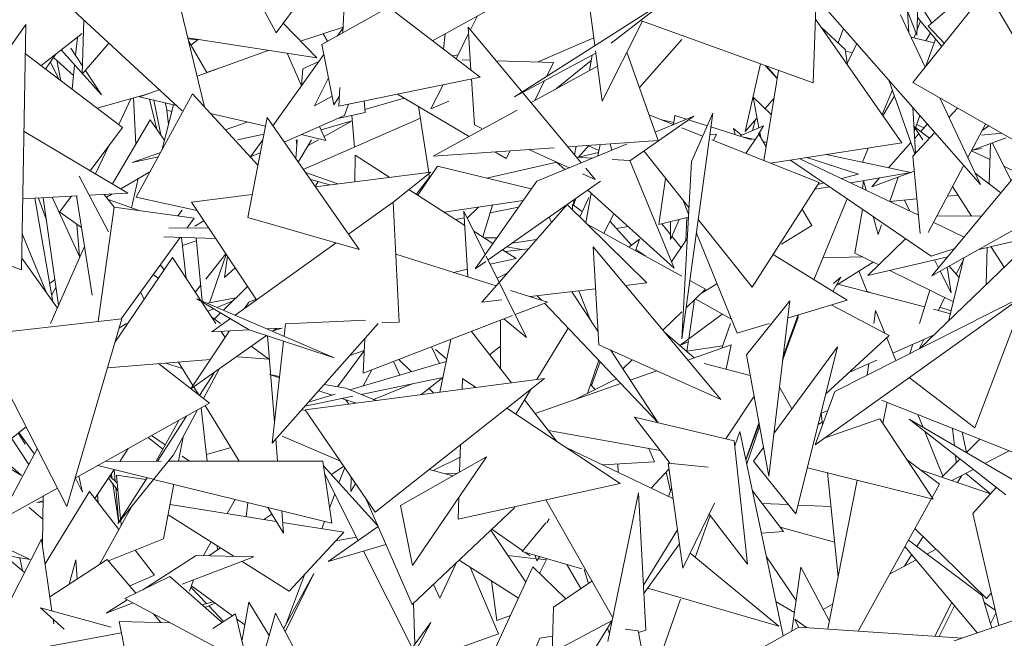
# Model space of a CAD drawing. Header units: millimetres. Extents: x -14485 to 13127, y -18923 to 3272.
# Tile 78 of 119: x 11401 to 11577, y 2468 to 2578. Entities that reach past the tile are written whole.
import ezdxf

# ---------------------------------------------------------------- set-up
doc = ezdxf.new("R2010")
doc.units = ezdxf.units.MM
doc.layers.add('G-IMPT', color=7, linetype='Continuous', lineweight=5)

# ---------------------------------------------------------------- blocks, each defined once
blk = doc.blocks.new('ÁRVORES ORNAMENTAIS - Pequeno e Médio Porte - Ipê-roxo-2865575-CORTE_CALÇADA')
at = {"layer": 'G-IMPT', "color": 253, "true_color": 0xaaaaaa}
for p, q in [((7706.31, 2575.87), (7687.8, 2610.19)), ((7820.97, 2575.46), (7809.59, 2604.87)), ((7685.18, 2597.04), (7693.47, 2562.62)), ((7820.97, 2575.46), (7821.74, 2597.19)), ((7803.1, 2586.52), (7802.37, 2566.9)), ((7842.99, 2567.15), (7830.93, 2587.72)), ((7718.78, 2586.28), (7718.22, 2575.86)), ((7822.98, 2577.03), (7832.4, 2585.2)), ((7689.49, 2561.91), (7664.88, 2584.65)), ((7711.7, 2583.2), (7706.31, 2575.87)), ((7751.14, 2583.77), (7734.27, 2574.46)), ((7820.23, 2566.99), (7833.44, 2583.43)), ((7714.46, 2573.75), (7729.92, 2582.44)), ((7748.98, 2564.44), (7776.77, 2582.15)), ((7763.32, 2573.58), (7762.13, 2582.38)), ((7766.26, 2574), (7776.77, 2582.15)), ((7823.65, 2577.61), (7821.18, 2581.44)), ((7727.58, 2579.56), (7742.82, 2567.94)), ((7805.05, 2579.8), (7832.36, 2548.76)), ((7819.28, 2579.81), (7819.5, 2575.98)), ((7671.61, 2568.45), (7671.9, 2578.16)), ((7742.35, 2578.92), (7741.08, 2576.39)), ((7764.65, 2563.65), (7771.87, 2577.96)), ((7771.65, 2578.04), (7802.37, 2566.9)), ((7818.26, 2556.18), (7802.8, 2578.32)), ((7818.03, 2579.08), (7822.44, 2569.75)), ((7821, 2576.42), (7821.59, 2578.01)), ((7821.08, 2578.62), (7825.41, 2573.44)), ((7636.75, 2542.07), (7661.52, 2577.36)), ((7661.52, 2577.36), (7660.76, 2533.47)), ((7707.56, 2577.58), (7713.61, 2571.37)), ((7718.27, 2576.9), (7710.68, 2574.38)), ((7717.2, 2575.29), (7718.27, 2576.77)), ((7740.67, 2576.88), (7760.9, 2552.62)), ((7740.67, 2576.88), (7741.16, 2569.21)), ((7808.11, 2572.89), (7803.76, 2576.95)), ((7806.86, 2574.06), (7807.82, 2576.65)), ((7820.42, 2574.97), (7820.8, 2575.89)), ((7822.98, 2577.03), (7825.85, 2573.99)), ((7671.61, 2575.72), (7664.2, 2569.99)), ((7670.42, 2571.85), (7670.75, 2575.05)), ((7690.5, 2574.96), (7713.61, 2571.37)), ((7690.54, 2574.78), (7692.22, 2574.6)), ((7693.89, 2568.76), (7690.65, 2574.33)), ((7692.32, 2574.67), (7691.05, 2573.64)), ((7715.52, 2574.35), (7714.69, 2575.71)), ((7736.24, 2572.96), (7736.53, 2575.71)), ((7740.74, 2575.72), (7738.5, 2571.24)), ((7753.2, 2570.65), (7763.13, 2574.98)), ((7778.88, 2574.7), (7771.31, 2566.06)), ((7819.91, 2575.1), (7824.06, 2574.07)), ((7822.48, 2569.8), (7824.31, 2574.75)), ((7823.39, 2575.85), (7822.58, 2574.43)), ((7675.05, 2564.76), (7667.85, 2572.81)), ((7671.61, 2570.02), (7669.57, 2573.15)), ((7671.61, 2568.45), (7676.37, 2574.03)), ((7704.89, 2572.73), (7692.15, 2568.13)), ((7714.46, 2573.75), (7716.61, 2563.01)), ((7764.65, 2563.65), (7763.44, 2572.64)), ((7774.67, 2556.62), (7769.06, 2572.38)), ((7808.11, 2572.89), (7808.53, 2570.12)), ((7809.39, 2572.29), (7808.15, 2572.65)), ((7808.49, 2570.37), (7810.18, 2573.96)), ((7678.8, 2558.95), (7661.43, 2572.09)), ((7665.05, 2569.35), (7666.82, 2572.01)), ((7670.04, 2568.25), (7666.46, 2571.47)), ((7667.8, 2567.27), (7667.03, 2570.95)), ((7705.69, 2559.23), (7714.81, 2571.96)), ((7708.27, 2572.2), (7710.84, 2566.41)), ((7711.1, 2569.44), (7713.93, 2570.72)), ((7737.83, 2571.75), (7738.83, 2571.91)), ((7741.04, 2570.99), (7739.59, 2571.04)), ((7755.96, 2570.57), (7745.69, 2570.86)), ((7763.5, 2572.23), (7748.98, 2564.44)), ((7762.69, 2570.91), (7756.45, 2565.89)), ((7762.86, 2571.89), (7762.37, 2569.15)), ((7667.5, 2567.5), (7665.94, 2570.57)), ((7669.79, 2565.77), (7670.24, 2570.13)), ((7675.05, 2564.76), (7672.19, 2569.13)), ((7695.73, 2569.42), (7693.86, 2568.8)), ((7710.86, 2566.44), (7711.1, 2569.44)), ((7751.91, 2563.4), (7763.81, 2569.93)), ((7754.75, 2568.12), (7755.96, 2570.57)), ((7790.21, 2558.24), (7792.97, 2570.31)), ((7793.59, 2553), (7796.17, 2569.15)), ((7795.94, 2567.69), (7793.88, 2569.98)), ((7794.04, 2569.92), (7795.95, 2567.74)), ((7715.65, 2567.8), (7713.19, 2562.83)), ((7742.82, 2567.94), (7717.51, 2562.75)), ((7741.26, 2567.62), (7741.78, 2559.39)), ((7752.61, 2563.79), (7754.35, 2567.32)), ((7815.96, 2567.39), (7820.59, 2554.23)), ((7685.39, 2565.69), (7681.84, 2564.41)), ((7717.69, 2566.1), (7717.51, 2562.75)), ((7736.16, 2566.57), (7734, 2562.27)), ((7814.73, 2561.23), (7816.57, 2565.67)), ((7820.23, 2566.99), (7856.69, 2546.15)), ((7674.26, 2562.38), (7683.38, 2564.97)), ((7678.13, 2559.46), (7680.3, 2564.09)), ((7681.19, 2555.94), (7680.8, 2564.24)), ((7681.28, 2546.45), (7691.36, 2564.94)), ((7688.46, 2562.87), (7681.84, 2564.41)), ((7683.64, 2563.99), (7684.98, 2558.57)), ((7684.41, 2563.81), (7685.66, 2557.61)), ((7703.02, 2552.17), (7691.36, 2564.94)), ((7716.3, 2564.55), (7713.19, 2562.83)), ((7716.61, 2563.01), (7717.6, 2564.46)), ((7722.25, 2561.63), (7722.07, 2563.69)), ((7729.23, 2564.2), (7722.2, 2562.16)), ((7740.83, 2557.33), (7728.04, 2564.91)), ((7734, 2562.27), (7737.19, 2563.66)), ((7794.91, 2561.27), (7791.66, 2564.35)), ((7791.66, 2564.35), (7792.69, 2558.88)), ((7793.8, 2562.33), (7795.37, 2564.12)), ((7816.94, 2564.61), (7814.88, 2561.02)), ((7825.04, 2564.24), (7832.36, 2548.76)), ((7687.91, 2562.99), (7685.86, 2554.85)), ((7686.68, 2562.49), (7686.47, 2563.33)), ((7687.03, 2559.48), (7686.68, 2562.49)), ((7686.73, 2562.03), (7687.61, 2561.81)), ((7718.51, 2561.1), (7719.23, 2563.1)), ((7731.8, 2562.68), (7733.62, 2550.88)), ((7734.42, 2553.81), (7749.42, 2562.04)), ((7820.25, 2562.53), (7820.7, 2554.35)), ((7828.25, 2562.41), (7826.69, 2560.75)), ((7677.01, 2548.85), (7683.76, 2560.29)), ((7686.29, 2556.72), (7683.76, 2560.29)), ((7704.37, 2559.15), (7694.55, 2561.44)), ((7704.67, 2560.7), (7701.22, 2542.86)), ((7721.16, 2537.1), (7704.67, 2560.7)), ((7718.51, 2561.1), (7707.72, 2556.32)), ((7711.16, 2551.41), (7732.12, 2560.63)), ((7719.91, 2560.11), (7714.36, 2558.51)), ((7719.91, 2560.1), (7714.9, 2557.3)), ((7722.25, 2561.63), (7717.32, 2560.57)), ((7719.82, 2561.11), (7720.3, 2555.43)), ((7769.59, 2552.99), (7781.03, 2560.99)), ((7777.37, 2559.47), (7773.05, 2561.19)), ((7774.14, 2558.12), (7781.03, 2560.99)), ((7775.3, 2560.29), (7777.45, 2559.84)), ((7777.4, 2559.48), (7777.64, 2561.11)), ((7777.64, 2561.11), (7779.72, 2560.44)), ((7784.43, 2561.52), (7778.91, 2521.15)), ((7780.09, 2560.33), (7783.43, 2559.26)), ((7780.6, 2552.87), (7784.43, 2561.52)), ((7790.21, 2558.24), (7792.35, 2560.68)), ((7791.52, 2558.38), (7792.09, 2560.38)), ((7821.5, 2561.1), (7820.49, 2558.21)), ((7678.8, 2558.95), (7673.04, 2551.2)), ((7701.12, 2559.91), (7697.2, 2558.54)), ((7714.08, 2559.14), (7715.2, 2556.62)), ((7743.12, 2558.78), (7741.78, 2559.39)), ((7782.6, 2557.38), (7778.88, 2558.87)), ((7784.09, 2559.05), (7791.38, 2556.72)), ((7789.6, 2557.57), (7788.12, 2558.75)), ((7788.42, 2557.66), (7788.12, 2558.75)), ((7789.22, 2557.41), (7793.52, 2559.22)), ((7792.62, 2557.73), (7793.52, 2559.22)), ((7823.2, 2557.02), (7820.47, 2559.1)), ((7822, 2556.72), (7820.47, 2559.1)), ((7822.21, 2558.86), (7820.93, 2559.47)), ((7822.85, 2559.57), (7821.64, 2558.21)), ((7830.08, 2553.58), (7833.23, 2559.56)), ((7833.82, 2559.23), (7832.61, 2558.37)), ((7661.19, 2558.2), (7679.79, 2547.21)), ((7704.09, 2557.73), (7699.39, 2556.72)), ((7701.7, 2553.66), (7703.89, 2556.72)), ((7709.8, 2553.36), (7710.07, 2556.72)), ((7710, 2555.82), (7709.89, 2556.72)), ((7710.24, 2552.72), (7712.63, 2556.72)), ((7715.2, 2556.62), (7710.75, 2557.66)), ((7713.86, 2556.72), (7712.02, 2555.69)), ((7774.67, 2556.62), (7758.5, 2555.49)), ((7783.91, 2557.69), (7785.09, 2557.72)), ((7803.47, 2549.07), (7784.26, 2556.72)), ((7784.65, 2556.72), (7785.09, 2557.72)), ((7789.67, 2557.27), (7792.02, 2556.77)), ((7792.68, 2557.73), (7790.32, 2554.3)), ((7792.68, 2557.73), (7793.99, 2555.48)), ((7792.84, 2558.1), (7793.02, 2557.15)), ((7793.38, 2556.52), (7794.1, 2556.18)), ((7824.18, 2558.06), (7820.21, 2553.83)), ((7821.29, 2557.82), (7820.55, 2556.99)), ((7836.94, 2557.07), (7830.74, 2554.82)), ((7832.51, 2557.57), (7836.15, 2557.9)), ((7674, 2550.63), (7676.35, 2555.65)), ((7756.05, 2555.32), (7734.42, 2553.81)), ((7747.47, 2553.39), (7748.16, 2554.77)), ((7758.74, 2551.73), (7751.49, 2555)), ((7752.92, 2549.31), (7769.09, 2556.03)), ((7759.96, 2555.6), (7759.69, 2554.07)), ((7762.29, 2555.76), (7760.41, 2553.61)), ((7762.22, 2555.68), (7764.06, 2554.84)), ((7763.89, 2553.87), (7764.26, 2555.9)), ((7766.35, 2554.89), (7766.09, 2556.02)), ((7772.09, 2554.74), (7780.16, 2544.6)), ((7794.74, 2552.54), (7818.26, 2556.18)), ((7811.22, 2552.73), (7812.26, 2555.25)), ((7819.88, 2556.23), (7815.9, 2551.75)), ((7834.01, 2553.22), (7830.72, 2554.79)), ((7832.49, 2555.19), (7830.93, 2554.89)), ((7834.1, 2556.04), (7833.89, 2548.89)), ((7837.82, 2549.47), (7834.45, 2556.17)), ((7685.65, 2554.47), (7680.53, 2552.67)), ((7685.22, 2553.68), (7680.53, 2552.67)), ((7703.45, 2554.43), (7701.7, 2553.66)), ((7720.38, 2549.23), (7720.47, 2553.99)), ((7726.67, 2550.01), (7720.47, 2553.99)), ((7747.47, 2553.39), (7745.45, 2554.58)), ((7762.87, 2553.44), (7760.06, 2553.63)), ((7760.43, 2553.63), (7763.99, 2554.44)), ((7769.59, 2553.01), (7766.42, 2553.21)), ((7769.59, 2553.01), (7777.5, 2533.79)), ((7823.54, 2535.91), (7798.32, 2553.1)), ((7800.02, 2553.36), (7821.24, 2543.25)), ((7801.28, 2553.56), (7810.52, 2550.6)), ((7804.75, 2554.09), (7819.88, 2550.91)), ((7821.56, 2539.95), (7820.21, 2553.83)), ((7823.66, 2532.4), (7842.02, 2554.53)), ((7735.19, 2552), (7731.66, 2546.81)), ((7735.19, 2552), (7751.96, 2547.94)), ((7743.93, 2549.88), (7756.5, 2552.74)), ((7757.97, 2551.41), (7756.49, 2552.75)), ((7761.69, 2551.67), (7763.4, 2549.63)), ((7780.6, 2552.87), (7778.91, 2521.15)), ((7823, 2540.13), (7829.35, 2552.18)), ((7838.83, 2550.91), (7836.54, 2552.01)), ((7676.3, 2540.29), (7671.06, 2550.23)), ((7678.5, 2547.97), (7683.81, 2551.08)), ((7681.62, 2549.8), (7680.43, 2544.58)), ((7711.54, 2550.87), (7717.36, 2548.85)), ((7715.82, 2548.66), (7712.34, 2549.72)), ((7713.3, 2548.35), (7733.97, 2550.92)), ((7733.97, 2550.92), (7727.26, 2545.59)), ((7731.38, 2546.98), (7733.74, 2550.07)), ((7733.65, 2550.67), (7733.77, 2549.91)), ((7763.4, 2549.63), (7761.1, 2550.67)), ((7774.79, 2541.56), (7775.99, 2549.84)), ((7807.44, 2549.82), (7810.52, 2550.6)), ((7809.14, 2549.02), (7819.88, 2550.91)), ((7820.47, 2551.1), (7812.88, 2548.34)), ((7814.28, 2549.92), (7812.88, 2548.34)), ((7817.62, 2550.06), (7816.09, 2545.7)), ((7836, 2547.28), (7831.41, 2550.77)), ((7713.8, 2549.28), (7713.27, 2548.38)), ((7740.04, 2541.42), (7730.07, 2547.83)), ((7752.92, 2549.31), (7741.89, 2533.63)), ((7744.22, 2535.26), (7764.35, 2549.33)), ((7777.5, 2533.79), (7762.06, 2547.72)), ((7803.47, 2549.07), (7791.47, 2530.39)), ((7802.7, 2547.88), (7805.3, 2548.34)), ((7803.27, 2548.77), (7804.29, 2549.03)), ((7811.21, 2548.03), (7811.4, 2549.41)), ((7811.87, 2547.72), (7811.41, 2549.41)), ((7852.42, 2548.59), (7823.66, 2532.4)), ((7830.72, 2543.09), (7827.34, 2548.37)), ((7670.78, 2546.71), (7660.98, 2546.16)), ((7663.1, 2546.28), (7666.36, 2527.76)), ((7663.79, 2546.32), (7665.18, 2542.37)), ((7667.38, 2527.15), (7664.61, 2546.36)), ((7671.15, 2535.75), (7666.24, 2546.45)), ((7669.67, 2546.65), (7667.49, 2543.72)), ((7673.37, 2528.92), (7670.56, 2546.7)), ((7679.79, 2547.21), (7672.86, 2546.82)), ((7675.53, 2546.97), (7677.34, 2544.7)), ((7675.93, 2546.47), (7676.94, 2547.05)), ((7681.81, 2544.09), (7676.26, 2546.06)), ((7681.28, 2546.45), (7692.13, 2544.09)), ((7691.14, 2545.58), (7702.01, 2546.94)), ((7759.6, 2546.01), (7759.48, 2545.05)), ((7759.92, 2546.23), (7759.5, 2545.03)), ((7762.27, 2546.44), (7760.62, 2542.93)), ((7761.7, 2541.87), (7762.67, 2547.17)), ((7780.1, 2543.43), (7779.05, 2546)), ((7802.52, 2531.71), (7808.5, 2546.16)), ((7816.11, 2545.69), (7820.95, 2546.16)), ((7818.72, 2545.94), (7819.71, 2543.98)), ((7826.45, 2546.68), (7828.3, 2546.86)), ((7674.46, 2524.24), (7677.31, 2544.7)), ((7691.63, 2542.74), (7677.31, 2544.7)), ((7689.49, 2544.15), (7688.72, 2543.14)), ((7691.14, 2545.58), (7702.79, 2528.1)), ((7727.26, 2545.58), (7719.24, 2539.85)), ((7727.26, 2545.58), (7728.34, 2524.14)), ((7736.36, 2543.79), (7750.5, 2545.87)), ((7742.54, 2544.7), (7740.51, 2542.71)), ((7743.26, 2539.36), (7745.03, 2545.06)), ((7749.67, 2544.69), (7744.6, 2543.7)), ((7758.37, 2545.14), (7746.23, 2531.22)), ((7758.37, 2545.14), (7772.61, 2531.15)), ((7761.08, 2543.91), (7759.34, 2545.14)), ((7759.34, 2545.14), (7759.36, 2544.17)), ((7800.43, 2544.35), (7802.15, 2541.39)), ((7811.25, 2544.29), (7809.83, 2536.49)), ((7667.57, 2543.82), (7671.45, 2541.04)), ((7691.63, 2542.74), (7690.33, 2540.95)), ((7721.16, 2537.1), (7701.22, 2542.86)), ((7739.96, 2542.8), (7738.38, 2542.49)), ((7739.89, 2543.96), (7740.6, 2532.23)), ((7739.89, 2543.96), (7743.73, 2536.24)), ((7755.56, 2541.93), (7755.17, 2542.91)), ((7764.91, 2540.01), (7766.71, 2543.52)), ((7774.79, 2541.56), (7780.07, 2542.89)), ((7776.87, 2538.92), (7778.42, 2542.48)), ((7779.61, 2538.69), (7779.78, 2542.82)), ((7781.83, 2542.51), (7791.47, 2530.39)), ((7814.01, 2539.79), (7813.15, 2543)), ((7824.58, 2543.13), (7832.51, 2543.07)), ((7636.75, 2542.07), (7660.76, 2533.47)), ((7671.09, 2535.87), (7670.65, 2541.62)), ((7694.21, 2540.97), (7687.07, 2540.93)), ((7691.75, 2541.31), (7693.35, 2542.27)), ((7778.88, 2532.37), (7761.95, 2541.62)), ((7769.9, 2537.88), (7766.04, 2542.21)), ((7769.29, 2541.2), (7767.21, 2540.9)), ((7776.87, 2539.78), (7775.33, 2541.69)), ((7776.87, 2538.92), (7776.86, 2542.08)), ((7802.15, 2541.39), (7796.75, 2538.08)), ((7814.63, 2541.55), (7814.01, 2539.79)), ((7823.96, 2541.95), (7829.43, 2539.35)), ((7660.87, 2539.93), (7665.22, 2529.35)), ((7689.13, 2539.29), (7678.54, 2524.71)), ((7695.46, 2539.1), (7686.22, 2539.38)), ((7690.2, 2531.94), (7689.36, 2539.29)), ((7693.06, 2527.91), (7691.96, 2539.21)), ((7745.09, 2538.18), (7741.67, 2540.38)), ((7745.81, 2539.2), (7743.5, 2539.2)), ((7752.91, 2538.89), (7748.53, 2538.27)), ((7771.3, 2538.96), (7769.44, 2537.53)), ((7770.61, 2536.89), (7771.3, 2538.96)), ((7779.87, 2539.07), (7777.03, 2534.93)), ((7778.75, 2537.44), (7777.11, 2539.48)), ((7788.81, 2522.14), (7781.49, 2540.03)), ((7812.18, 2532.46), (7818.94, 2539.05)), ((7821.4, 2519.37), (7842.33, 2539.52)), ((7831.32, 2505.24), (7844.14, 2538.98)), ((7832.05, 2537.12), (7842.33, 2539.54)), ((7665.94, 2523.86), (7671.99, 2537.67)), ((7689.52, 2537.86), (7692.01, 2538.68)), ((7717.05, 2538.29), (7698.97, 2525.37)), ((7747.29, 2536.77), (7751.47, 2537.24)), ((7750.24, 2537.1), (7747.54, 2537.58)), ((7763.04, 2537.57), (7785.87, 2510.32)), ((7763.04, 2537.57), (7764.02, 2520.08)), ((7772.43, 2535.9), (7770.69, 2537.13)), ((7823.54, 2535.91), (7827.73, 2537.31)), ((7833.55, 2537.48), (7833.36, 2530.88)), ((7836.55, 2533.96), (7834.2, 2537.63)), ((7667.16, 2526.64), (7660.79, 2535.54)), ((7687.73, 2535.7), (7677.43, 2520.51)), ((7687.73, 2535.7), (7692.79, 2528.03)), ((7693.7, 2531.83), (7697.29, 2536.36)), ((7694.36, 2527.58), (7697.36, 2536.24)), ((7697.08, 2532.13), (7697.58, 2535.92)), ((7727.73, 2536.31), (7745.7, 2530.62)), ((7743.88, 2535.93), (7751.12, 2521.39)), ((7744.6, 2534.49), (7749.23, 2535.52)), ((7749.23, 2535.52), (7746.81, 2537.07)), ((7808.48, 2528.04), (7795.21, 2536.21)), ((7811.25, 2535.79), (7804.14, 2535.63)), ((7814.13, 2534.36), (7809.83, 2536.49)), ((7812.18, 2532.46), (7826.5, 2535.82)), ((7826.7, 2524.47), (7829.37, 2535.62)), ((7685.57, 2534.39), (7686.26, 2533.53)), ((7697.08, 2532.13), (7698.97, 2533.82)), ((7741.89, 2533.63), (7743.84, 2535)), ((7813.13, 2534.86), (7806.55, 2530.76)), ((7824.1, 2535.26), (7824.83, 2533.81)), ((7827.08, 2529.36), (7826.38, 2533.93)), ((7826.74, 2534.13), (7828.53, 2532.1)), ((7829.28, 2535.26), (7828, 2532.69)), ((7685.21, 2531.99), (7684.31, 2532.65)), ((7738.06, 2533.03), (7740.52, 2533.58)), ((7745.85, 2531.99), (7747.74, 2532.96)), ((7805.89, 2529.63), (7807.37, 2532.19)), ((7807.37, 2532.19), (7806.05, 2531.04)), ((7810.59, 2533.28), (7812.06, 2529.54)), ((7827.49, 2527.76), (7816.11, 2533.38)), ((7825.13, 2533.23), (7827.08, 2529.36)), ((7665.78, 2531.02), (7666.71, 2531.76)), ((7666.14, 2529.01), (7666.91, 2530.43)), ((7691.83, 2529.48), (7692.79, 2530.69)), ((7701.18, 2530.51), (7696.86, 2526.28)), ((7746.17, 2531.15), (7743.13, 2527.67)), ((7751.78, 2528.69), (7763.46, 2530.07)), ((7768.79, 2530.7), (7772.61, 2531.15)), ((7783.13, 2530.04), (7780.33, 2531.57)), ((7785.18, 2530.99), (7782.25, 2529.2)), ((7806.8, 2530.92), (7822.33, 2526.85)), ((7682.66, 2528.22), (7682, 2529.48)), ((7716.68, 2517.74), (7692.12, 2528.31)), ((7692.12, 2528.31), (7701.46, 2522.76)), ((7699.09, 2528.46), (7693.99, 2527.51)), ((7748.25, 2529.81), (7754.86, 2527.72)), ((7753.03, 2528.84), (7753.78, 2528.06)), ((7759.23, 2529.57), (7763.88, 2522.52)), ((7762.51, 2524.61), (7760.46, 2529.72)), ((7779.67, 2526.71), (7783.13, 2530.04)), ((7839.92, 2528.74), (7802.73, 2502.2)), ((7806.26, 2511.71), (7839.92, 2528.74)), ((7812.01, 2529.67), (7812.78, 2529.35)), ((7821.4, 2523.86), (7823.27, 2529.84)), ((7825.93, 2528.53), (7824.77, 2526.21)), ((7692.9, 2527.85), (7695.53, 2523.86)), ((7695.73, 2526.76), (7698.54, 2527.92)), ((7701.42, 2527.7), (7700.66, 2526.57)), ((7701.42, 2527.7), (7702.7, 2528.23)), ((7743.13, 2527.67), (7746.69, 2528.09)), ((7754.86, 2527.72), (7749.08, 2525.49)), ((7754.31, 2527.51), (7774.68, 2506.14)), ((7781.17, 2528.16), (7780.13, 2521.15)), ((7787.79, 2524.63), (7781.31, 2528.29)), ((7798.21, 2527.96), (7790.44, 2518.27)), ((7798.21, 2527.96), (7794.44, 2496.58)), ((7797.83, 2524.84), (7808.48, 2528.04)), ((7816.01, 2521.73), (7805.76, 2527.16)), ((7827.09, 2526.12), (7825.07, 2526.81)), ((7694.07, 2526.07), (7695.14, 2526.52)), ((7696.35, 2523.86), (7694.78, 2525)), ((7696.36, 2525.79), (7695.22, 2524.68)), ((7748.59, 2525.3), (7721.89, 2514.98)), ((7775.5, 2522.7), (7778.88, 2525.95)), ((7786.13, 2525.56), (7778.51, 2519.95)), ((7796.93, 2517.35), (7799.72, 2524.95)), ((7796.99, 2517.37), (7799.8, 2525.44)), ((7796.99, 2517.86), (7799.74, 2525.42)), ((7813.26, 2523.86), (7813.57, 2526.23)), ((7813.57, 2526.23), (7815.23, 2522.14)), ((7823.93, 2526.43), (7826.98, 2525.63)), ((7678.66, 2524.72), (7654.68, 2521.99)), ((7678.66, 2524.72), (7668.86, 2491.15)), ((7678.18, 2523.07), (7679.5, 2523.86)), ((7698.11, 2524.75), (7694.79, 2522.38)), ((7704.7, 2522.9), (7707.37, 2523.04)), ((7705.57, 2502.46), (7724.55, 2523.86)), ((7705.77, 2522.57), (7707.37, 2523.03)), ((7707.99, 2523.81), (7707.74, 2521.59)), ((7707.99, 2523.81), (7722.28, 2524.45)), ((7725.24, 2523.98), (7728.34, 2524.14)), ((7746.43, 2524.46), (7746.44, 2515.78)), ((7747.05, 2524.7), (7751.12, 2521.39)), ((7758.56, 2523.04), (7752.95, 2513.84)), ((7786.05, 2519.48), (7787.62, 2523.86)), ((7788.81, 2522.14), (7794.54, 2523.86)), ((7697.95, 2522.55), (7691.02, 2512.22)), ((7691.02, 2512.22), (7704.58, 2521.73)), ((7694.79, 2522.38), (7701.46, 2522.73)), ((7696.45, 2522.47), (7697.17, 2521.38)), ((7716.68, 2517.74), (7701.46, 2522.76)), ((7704.74, 2521.68), (7706, 2506.21)), ((7705.66, 2522.49), (7706.37, 2522.99)), ((7741.24, 2522.46), (7748.41, 2513.25)), ((7781.1, 2517.75), (7775.83, 2522.3)), ((7816.01, 2521.73), (7804.68, 2511.33)), ((7815.56, 2521.32), (7817.21, 2517.25)), ((7816.66, 2518.6), (7823.9, 2521.78)), ((7705, 2517.53), (7701.86, 2519.83)), ((7707.64, 2520.72), (7705.57, 2502.46)), ((7722.16, 2521.16), (7721.89, 2514.98)), ((7734.11, 2519.7), (7735.56, 2516.74)), ((7735.6, 2511.59), (7737.55, 2521.03)), ((7746.43, 2519.8), (7744.48, 2518.3)), ((7785.87, 2510.32), (7764.02, 2520.08)), ((7780.05, 2520.59), (7778.51, 2519.95)), ((7780.09, 2520.86), (7779.81, 2518.94)), ((7779.81, 2518.94), (7786.2, 2519.9)), ((7787.7, 2520.05), (7779.98, 2517.35)), ((7786.84, 2515.71), (7787.7, 2520.05)), ((7806.77, 2519.7), (7795.36, 2504.24)), ((7806.77, 2519.7), (7799.31, 2489.87)), ((7819.72, 2518.52), (7820.24, 2520.17)), ((7822.19, 2521.02), (7821.35, 2519.34)), ((7668.86, 2491.15), (7654.74, 2518.66)), ((7699.44, 2517.93), (7705, 2517.53)), ((7717.28, 2512.57), (7722.07, 2519.01)), ((7722.07, 2519.03), (7719.47, 2518.13)), ((7736.82, 2517.51), (7734.81, 2519.25)), ((7766.11, 2519.15), (7774.69, 2506.14)), ((7794.44, 2496.58), (7790.44, 2518.27)), ((7676.1, 2515.95), (7694.54, 2517.46)), ((7685.25, 2516.7), (7694.38, 2509.62)), ((7686.54, 2516.8), (7689.49, 2515.82)), ((7688.85, 2516.99), (7691.41, 2512.81)), ((7736.74, 2517.09), (7719.5, 2512)), ((7727.33, 2517.08), (7728.41, 2514.63)), ((7728.27, 2517.44), (7730.55, 2515.26)), ((7762.04, 2511.39), (7764.03, 2517.31)), ((7762.72, 2512.8), (7764.29, 2517.04)), ((7768.33, 2515.79), (7770.01, 2517.41)), ((7791.12, 2514.58), (7782.91, 2516.74)), ((7808.9, 2515.2), (7813.8, 2517.35)), ((7812.06, 2514.64), (7812.33, 2516.7)), ((7695.35, 2515.26), (7692.61, 2510.99)), ((7693.31, 2510.45), (7696.19, 2515.85)), ((7706.93, 2514.42), (7705.09, 2514.75)), ((7706.9, 2514.16), (7705.09, 2514.75)), ((7723.44, 2515.57), (7721.9, 2512.71)), ((7736.15, 2514.25), (7732.18, 2511.15)), ((7774.45, 2515.42), (7769.67, 2513.75)), ((7819.6, 2514.24), (7831.32, 2505.24)), ((7691.54, 2512.59), (7692.44, 2511.12)), ((7711.51, 2508.47), (7754.33, 2514.02)), ((7718.78, 2512.3), (7714.91, 2512.99)), ((7735.83, 2514.18), (7721.49, 2511.2)), ((7730.66, 2513.11), (7723.72, 2510.3)), ((7754.33, 2514.02), (7724.01, 2490.14)), ((7739.56, 2512.1), (7739.62, 2514.02)), ((7742.02, 2512.42), (7739.62, 2514.02)), ((7767.98, 2513.16), (7752.65, 2507.81)), ((7760.07, 2510.4), (7767.21, 2513.97)), ((7762.58, 2512.97), (7763.37, 2512.05)), ((7796.35, 2512.47), (7798.57, 2508.6)), ((7720.01, 2510.89), (7711.48, 2509.12)), ((7716.84, 2511.22), (7712.1, 2509.82)), ((7716.32, 2511.06), (7713.91, 2511.86)), ((7718.78, 2512.3), (7724.18, 2510.11)), ((7733.65, 2512.3), (7734.54, 2511.45)), ((7751.88, 2512.08), (7749.18, 2507.67)), ((7786.79, 2503.24), (7791.81, 2510.86)), ((7806.26, 2511.71), (7802.73, 2502.2)), ((7670.35, 2496.23), (7694.38, 2509.62)), ((7693.62, 2509.2), (7699.71, 2499.26)), ((7720.64, 2509.65), (7718.08, 2510.49)), ((7718.7, 2510.28), (7719.32, 2509.48)), ((7750.75, 2510.24), (7756.55, 2502.79)), ((7842.37, 2499.15), (7814.63, 2510.18)), ((7815.63, 2509.79), (7814.86, 2506.02)), ((7690.27, 2507.33), (7685.08, 2499.24)), ((7687.95, 2500.39), (7692.23, 2508.43)), ((7693.97, 2499.25), (7692.88, 2508.79)), ((7710.86, 2508.42), (7711.59, 2508.34)), ((7711.51, 2508.47), (7724.01, 2490.14)), ((7767.89, 2495.27), (7747.61, 2508.72)), ((7776.81, 2498.87), (7770.44, 2507.16)), ((7770.44, 2507.16), (7788.27, 2502.89)), ((7804.97, 2508.25), (7803.85, 2507.84)), ((7804.06, 2505.8), (7803.85, 2507.84)), ((7821.14, 2507.6), (7822.07, 2505.3)), ((7661.54, 2505.41), (7656.13, 2501.12)), ((7684.85, 2499.24), (7688.87, 2506.55)), ((7790.33, 2499.57), (7792.69, 2506.05)), ((7790.36, 2499.43), (7792.73, 2505.87)), ((7790.5, 2498.79), (7792.81, 2505.41)), ((7803.3, 2505.84), (7804.02, 2506.21)), ((7814.31, 2506.84), (7804.36, 2503.37)), ((7823.86, 2492.49), (7814.31, 2506.84)), ((7836.87, 2493.23), (7819.58, 2506.75)), ((7845.97, 2491.35), (7819.58, 2506.75)), ((7661.39, 2502.28), (7660.15, 2504.3)), ((7663.04, 2500.52), (7660.28, 2504.41)), ((7684.02, 2503.85), (7686.47, 2502.19)), ((7707.37, 2503.71), (7717.8, 2499.24)), ((7775.04, 2501.17), (7755.01, 2504.77)), ((7788.37, 2501.98), (7789.27, 2504.54)), ((7797.05, 2468.04), (7789.27, 2504.54)), ((7822.36, 2504.57), (7825.61, 2496.59)), ((7827.68, 2502.02), (7827.33, 2505.13)), ((7829.86, 2500.84), (7829.05, 2504.45)), ((7662.06, 2498.69), (7658.95, 2503.35)), ((7686.03, 2501.38), (7683.4, 2503.51)), ((7688.81, 2499.25), (7689.66, 2503.59)), ((7706.24, 2503.21), (7706.56, 2499.27)), ((7739.14, 2497.35), (7739.28, 2502.16)), ((7790.65, 2480.82), (7788.27, 2502.89)), ((7832.21, 2503.19), (7829.8, 2500.78)), ((7660.75, 2496.68), (7656.12, 2500.82)), ((7663.56, 2501.48), (7656.64, 2488.59)), ((7687.95, 2500.39), (7677.96, 2488.14)), ((7679.84, 2501.52), (7678.31, 2499.23)), ((7689.49, 2500.13), (7690.77, 2499.25)), ((7698.23, 2501.68), (7693.84, 2500.44)), ((7777.31, 2492.57), (7758.2, 2501.69)), ((7774.01, 2499.15), (7772.99, 2501.54)), ((7793.49, 2501.71), (7791.69, 2499.27)), ((7828.01, 2499), (7827.87, 2500.27)), ((7833.12, 2498.85), (7837.46, 2501.1)), ((7660.75, 2496.68), (7656.28, 2499.33)), ((7684.27, 2496.04), (7674.38, 2498.48)), ((7685.73, 2499.24), (7675.72, 2499.23)), ((7714.65, 2499.28), (7687.02, 2499.24)), ((7716.25, 2488.15), (7714.65, 2499.28)), ((7724.49, 2487.69), (7714.77, 2498.45)), ((7728.55, 2491.36), (7743.93, 2500.06)), ((7730.69, 2480.63), (7743.93, 2500.06)), ((7734.42, 2497.57), (7739.21, 2499.96)), ((7774.01, 2499.15), (7764.68, 2498.6)), ((7767.46, 2498.76), (7767.48, 2497.26)), ((7779.07, 2480.11), (7776.42, 2498.9)), ((7783.62, 2498.2), (7776.42, 2498.9)), ((7791.69, 2499.27), (7799.31, 2489.87)), ((7824.98, 2495.13), (7819.25, 2499.42)), ((7828.66, 2499.65), (7825.41, 2496.39)), ((7671, 2496.6), (7671.66, 2493.72)), ((7677.32, 2497.75), (7673.88, 2492.59)), ((7676.54, 2496.58), (7677.86, 2495.35)), ((7676.92, 2496.23), (7676.81, 2496.98)), ((7677.5, 2495.69), (7677.32, 2497.75)), ((7682.98, 2495.97), (7677.73, 2496.73)), ((7677.73, 2496.73), (7678.47, 2488.92)), ((7720.98, 2485.07), (7714.97, 2497.04)), ((7716.2, 2496.87), (7718.42, 2498.34)), ((7717.54, 2495.38), (7718.57, 2498.11)), ((7737.89, 2496.64), (7733.69, 2497.76)), ((7738.68, 2497.09), (7736.65, 2496.97)), ((7776.57, 2497.85), (7773.43, 2494.43)), ((7776.08, 2497.32), (7776.87, 2493.9)), ((7823.86, 2492.49), (7801.37, 2498.1)), ((7806.85, 2478.6), (7804.94, 2497.21)), ((7821.52, 2497.72), (7834.12, 2493.43)), ((7827.22, 2495.78), (7831.06, 2497.77)), ((7829.02, 2496.71), (7828.21, 2495.44)), ((7829.71, 2497.07), (7834.04, 2493.46)), ((7671.66, 2493.72), (7670.38, 2496.25)), ((7677.99, 2494.03), (7676.3, 2496.21)), ((7678.16, 2488.2), (7677.08, 2495.19)), ((7683.2, 2496.3), (7677.96, 2488.14)), ((7716.25, 2488.15), (7684.38, 2496.01)), ((7686.13, 2485.4), (7688.01, 2495.12)), ((7719.73, 2496.41), (7719.68, 2493.84)), ((7720.53, 2495.24), (7719.68, 2493.84)), ((7738.89, 2488.9), (7767.89, 2495.27)), ((7805.01, 2469.25), (7810.26, 2495.88)), ((7824.98, 2495.13), (7823.67, 2492.76)), ((7656.64, 2488.59), (7667.16, 2494.46)), ((7672.89, 2493.85), (7664.97, 2480.88)), ((7678.18, 2487.07), (7672.89, 2493.85)), ((7674.47, 2491.83), (7674.36, 2493.31)), ((7678.16, 2488.2), (7677.6, 2494.52)), ((7715.89, 2490.99), (7716.8, 2493.4)), ((7771.13, 2493.58), (7765.67, 2467)), ((7771.13, 2493.58), (7772.47, 2469.01)), ((7776.53, 2492.94), (7777.05, 2494.41)), ((7791.53, 2493.95), (7797.11, 2486.69)), ((7835.14, 2494.58), (7830.98, 2489.89)), ((7664.6, 2492.16), (7663.48, 2491.85)), ((7664.59, 2492.01), (7663.48, 2491.85)), ((7664.61, 2493.04), (7664.47, 2484.38)), ((7706.31, 2488.5), (7687.31, 2491.52)), ((7698.96, 2492.42), (7697.53, 2489.9)), ((7700.93, 2489.36), (7701.21, 2491.86)), ((7730.67, 2473.62), (7722.34, 2492.59)), ((7728.55, 2491.36), (7730.69, 2480.63)), ((7738.89, 2488.9), (7739.01, 2492.83)), ((7766.54, 2471.23), (7754.56, 2492.34)), ((7779.07, 2480.11), (7784.74, 2491.75)), ((7797.99, 2491.5), (7793.24, 2491.72)), ((7805.57, 2491.14), (7799.7, 2491.42)), ((7823.56, 2492.56), (7810.42, 2468.88)), ((7662.1, 2490.99), (7664.54, 2488.9)), ((7674.72, 2480.78), (7680.33, 2490.99)), ((7698.76, 2482.23), (7686.95, 2489.67)), ((7704.09, 2488.86), (7705.51, 2489.8)), ((7704.79, 2490.98), (7707.61, 2486.37)), ((7707.29, 2490.36), (7707.61, 2486.37)), ((7749.01, 2490.99), (7730.67, 2473.62)), ((7781.31, 2482.04), (7783.96, 2489.54)), ((7790.65, 2480.82), (7783.78, 2489.78)), ((7835.61, 2469.85), (7830.98, 2489.89)), ((7678.48, 2488.77), (7678.57, 2487.79)), ((7718.44, 2486.57), (7707.45, 2488.32)), ((7714.47, 2487.2), (7714.95, 2488.47)), ((7750.33, 2483.09), (7754.54, 2488.23)), ((7755.13, 2488.96), (7754.76, 2488.24)), ((7652.82, 2486.08), (7662.3, 2481.66)), ((7718.44, 2486.57), (7708.63, 2476)), ((7724.55, 2487.57), (7715.6, 2481.31)), ((7750.96, 2477.6), (7744.71, 2486.92)), ((7744.92, 2487.12), (7750.44, 2483.23)), ((7778.09, 2487.01), (7772.03, 2477.1)), ((7797.11, 2486.69), (7793.14, 2486.41)), ((7806.22, 2484.8), (7796.5, 2487.48)), ((7833.41, 2474.73), (7820.6, 2487.23)), ((7654.79, 2466.66), (7664.33, 2485.34)), ((7664.33, 2485.34), (7666.18, 2472.44)), ((7676.3, 2481.42), (7686.13, 2485.4)), ((7694.66, 2484.82), (7693.28, 2482.38)), ((7725.94, 2484.38), (7715.6, 2481.31)), ((7716.98, 2484.99), (7720.69, 2485.66)), ((7778.45, 2484.45), (7772.11, 2475.59)), ((7832.64, 2475.23), (7819.43, 2485.12)), ((7822.08, 2485.78), (7820.94, 2483.99)), ((7662.3, 2481.66), (7655.21, 2482.83)), ((7684.55, 2478.88), (7681.07, 2483.35)), ((7694.27, 2482.36), (7696.36, 2483.74)), ((7695.81, 2483.38), (7695.72, 2484.15)), ((7730.64, 2465.86), (7721.93, 2483.19)), ((7750.33, 2483.09), (7761, 2479.99)), ((7750.86, 2482.93), (7751.74, 2482.31)), ((7796.23, 2469.75), (7780.38, 2482.8)), ((7820.01, 2482.53), (7818.71, 2480.48)), ((7818.8, 2483.98), (7831.8, 2468.53)), ((7822.76, 2482.63), (7824.41, 2483.5)), ((7657.7, 2482.42), (7661.27, 2479.35)), ((7660.89, 2479.67), (7660.45, 2481.96)), ((7665.81, 2475.01), (7676.09, 2481.66)), ((7669.27, 2477.24), (7670.47, 2481.6)), ((7670.68, 2478.16), (7670.47, 2481.6)), ((7681.19, 2475.67), (7676.09, 2481.66)), ((7682.45, 2476.28), (7691.99, 2482.42)), ((7689.49, 2477.24), (7702.32, 2482.13)), ((7702.32, 2482.13), (7691.99, 2482.42)), ((7708.63, 2476), (7700.2, 2481.32)), ((7738.51, 2481.05), (7735.58, 2474.79)), ((7749.66, 2474.76), (7739.06, 2481.56)), ((7752.83, 2481.81), (7747.74, 2482.41)), ((7752.93, 2481.45), (7752.67, 2482.41)), ((7753.45, 2482.18), (7752.93, 2481.45)), ((7754.64, 2481.6), (7753.16, 2481.77)), ((7753.4, 2479.2), (7754.75, 2481.81)), ((7758.32, 2480.77), (7760.85, 2476.48)), ((7794.05, 2482.14), (7799.35, 2474.34)), ((7816.08, 2479.08), (7820.81, 2481.59)), ((7707.62, 2469.28), (7713.02, 2479.18)), ((7713.02, 2479.18), (7707.89, 2468.77)), ((7741.04, 2480.29), (7746.06, 2468.37)), ((7742.69, 2459.64), (7752.22, 2480.34)), ((7758.11, 2474.64), (7752.22, 2480.34)), ((7762.22, 2477.4), (7761.42, 2479.87)), ((7798.6, 2468.91), (7800.17, 2480.29)), ((7805.29, 2470.67), (7800.17, 2480.29)), ((7687.28, 2478.62), (7679.23, 2474.73)), ((7684.55, 2478.88), (7680.11, 2476.94)), ((7687.28, 2478.62), (7696.65, 2470.42)), ((7691.54, 2478.02), (7690.78, 2476.02)), ((7707.96, 2469.89), (7711.36, 2478.94)), ((7744.85, 2477.85), (7745.8, 2470.74)), ((7755.92, 2473.16), (7762.81, 2477.8)), ((7691.06, 2476.75), (7693.85, 2473.79)), ((7698.49, 2471.61), (7691.13, 2476.95)), ((7735.58, 2474.79), (7734.43, 2477.18)), ((7772.81, 2476.56), (7796.23, 2469.75)), ((7833.41, 2474.73), (7834.27, 2475.66)), ((7675.89, 2472.06), (7679.67, 2474.49)), ((7675.89, 2472.06), (7680.74, 2473.91)), ((7698.05, 2464.6), (7679.23, 2474.73)), ((7693.06, 2473.56), (7695.02, 2474.13)), ((7695.37, 2473.88), (7693.57, 2473.11)), ((7700.2, 2467.31), (7701.43, 2474.06)), ((7701.43, 2474.06), (7705.03, 2468.1)), ((7731.13, 2466.52), (7730.89, 2473.82)), ((7774.54, 2462.93), (7778.66, 2474.56)), ((7795.77, 2474.08), (7799.05, 2472.17)), ((7824.15, 2467.95), (7827.22, 2473.97)), ((7827.65, 2467.11), (7850.39, 2474.93)), ((7832.64, 2475.23), (7834.38, 2469.42)), ((7833.01, 2473.99), (7834.97, 2472.61)), ((7668.37, 2469.23), (7664.11, 2473.01)), ((7664.11, 2473.01), (7676.76, 2469.56)), ((7685.69, 2470.4), (7684.35, 2471.97)), ((7694.23, 2473.39), (7696.89, 2470.57)), ((7694.95, 2469.31), (7699.01, 2471.96)), ((7705.02, 2446.76), (7699.01, 2471.96)), ((7703.89, 2464.07), (7706.16, 2472.05)), ((7717.07, 2451.41), (7706.16, 2472.05)), ((7755.92, 2473.16), (7755.68, 2465.06)), ((7804.18, 2472.76), (7805.88, 2473.67)), ((7824.96, 2467.89), (7827.71, 2473.38)), ((7834.15, 2470.18), (7835.09, 2472.1)), ((7666.39, 2470.98), (7666.51, 2470.15)), ((7687.34, 2470.36), (7678.19, 2470.57)), ((7684.26, 2440.63), (7678.19, 2470.57)), ((7700.69, 2470.02), (7699.22, 2471.08)), ((7719.57, 2450.84), (7734.01, 2470.42)), ((7734.01, 2470.42), (7722.6, 2449.15)), ((7745.8, 2470.74), (7748.24, 2471.69)), ((7766.42, 2470.79), (7747.1, 2460.48)), ((7766.42, 2470.79), (7747.19, 2439.28)), ((7799.78, 2469.6), (7799.12, 2470.98)), ((7801.23, 2469.51), (7799.12, 2470.98)), ((7678.59, 2468.58), (7646.59, 2462.58)), ((7765.58, 2469.41), (7765.95, 2468.36)), ((7771.1, 2468.92), (7768.77, 2469.23)), ((7771.1, 2468.92), (7777.55, 2434.76)), ((7771.16, 2468.62), (7772.47, 2469.01)), ((7787.84, 2462.85), (7799.83, 2469.6)), ((7799.83, 2469.6), (7829.11, 2467.61)), ((7731.25, 2463.12), (7746.06, 2468.37)), ((7753.51, 2467.62), (7751.4, 2462.77)), ((7753.51, 2467.62), (7755.77, 2467.97))]:
    blk.add_line(p, q, dxfattribs=at)

msp = doc.modelspace()

# ---------------------------------------------------------------- block references
at = {"layer": 'G-IMPT', "color": 253, "true_color": 0xaaaaaa}
msp.add_blockref('ÁRVORES ORNAMENTAIS - Pequeno e Médio Porte - Ipê-roxo-2865575-CORTE_CALÇADA', (3740.319, 0), dxfattribs=at)

doc.saveas('drawing.dxf')
